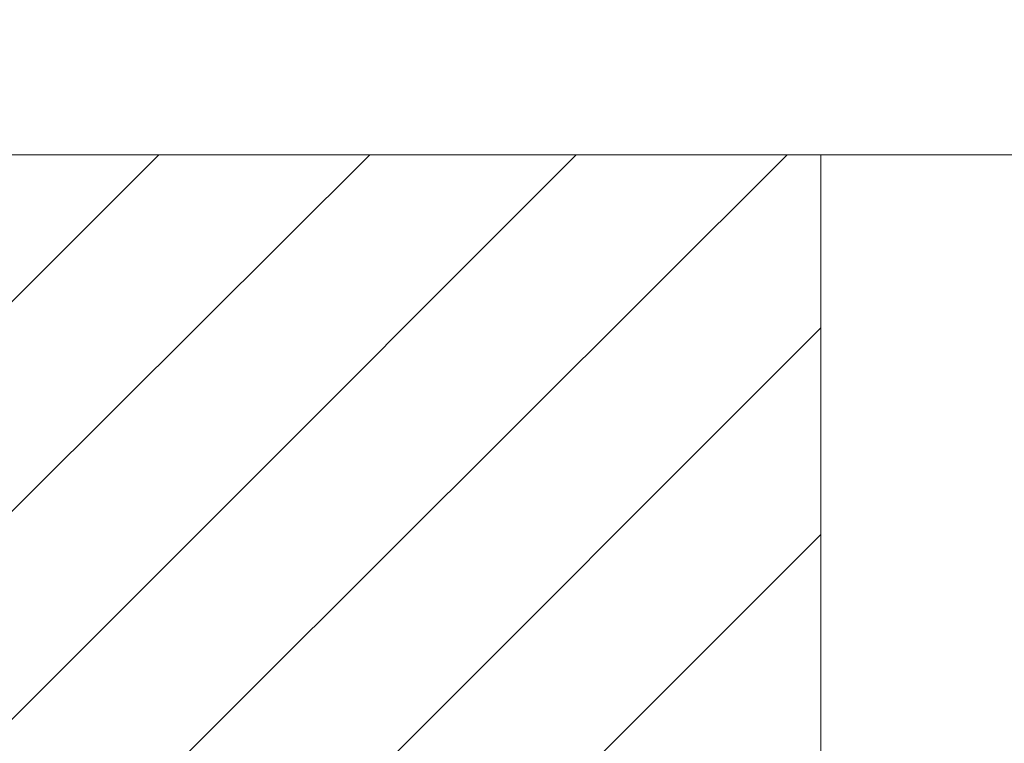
# Model space of a CAD drawing. Extents: x 566443 to 590371, y 3845226 to 3876576.
# Tile 162 of 221: x 586644.29 to 586654.17, y 3853967.22 to 3853974.48. Entities that reach past the tile are written whole.
import ezdxf

# ---------------------------------------------------------------- set-up
doc = ezdxf.new("R2010")
doc.units = 0
doc.layers.add('C00-00-00', color=7, linetype='CONTINUOUS')

msp = doc.modelspace()

# ---------------------------------------------------------------- linework, layer by layer
at = {"layer": 'C00-00-00', "lineweight": 5}
msp.add_open_spline([(586400.1082, 3853967.6606), (586400.1082, 3853967.6606), (586645.6839, 3854048.0516), (586645.6839, 3854048.0516)], degree=3, dxfattribs=at)
at = {"layer": 'C00-00-00', "lineweight": 9}
for points in [[(586619.2256, 3853973.1216), (586619.2256, 3853973.1216), (586657.6219, 3853973.1216), (586657.6219, 3853973.1216)], [(586638.4026, 3853965.8403), (586638.4026, 3853965.8403), (586645.6839, 3853973.1216), (586645.6839, 3853973.1216)], [(586638.4026, 3853963.7659), (586638.4026, 3853963.7659), (586647.8006, 3853973.1216), (586647.8006, 3853973.1216)], [(586638.4026, 3853961.6493), (586638.4026, 3853961.6493), (586649.8749, 3853973.1216), (586649.8749, 3853973.1216)], [(586638.4026, 3853959.5749), (586638.4026, 3853959.5749), (586651.9916, 3853973.1216), (586651.9916, 3853973.1216)], [(586652.3302, 3853973.1216), (586652.3302, 3853973.1216), (586652.3302, 3853922.9566), (586652.3302, 3853922.9566)], [(586638.4026, 3853957.4583), (586638.4026, 3853957.4583), (586652.3302, 3853971.3859), (586652.3302, 3853971.3859)], [(586638.4026, 3853955.3839), (586638.4026, 3853955.3839), (586652.3302, 3853969.3116), (586652.3302, 3853969.3116)]]:
    msp.add_open_spline(points, degree=3, dxfattribs=at)

doc.saveas('drawing.dxf')
